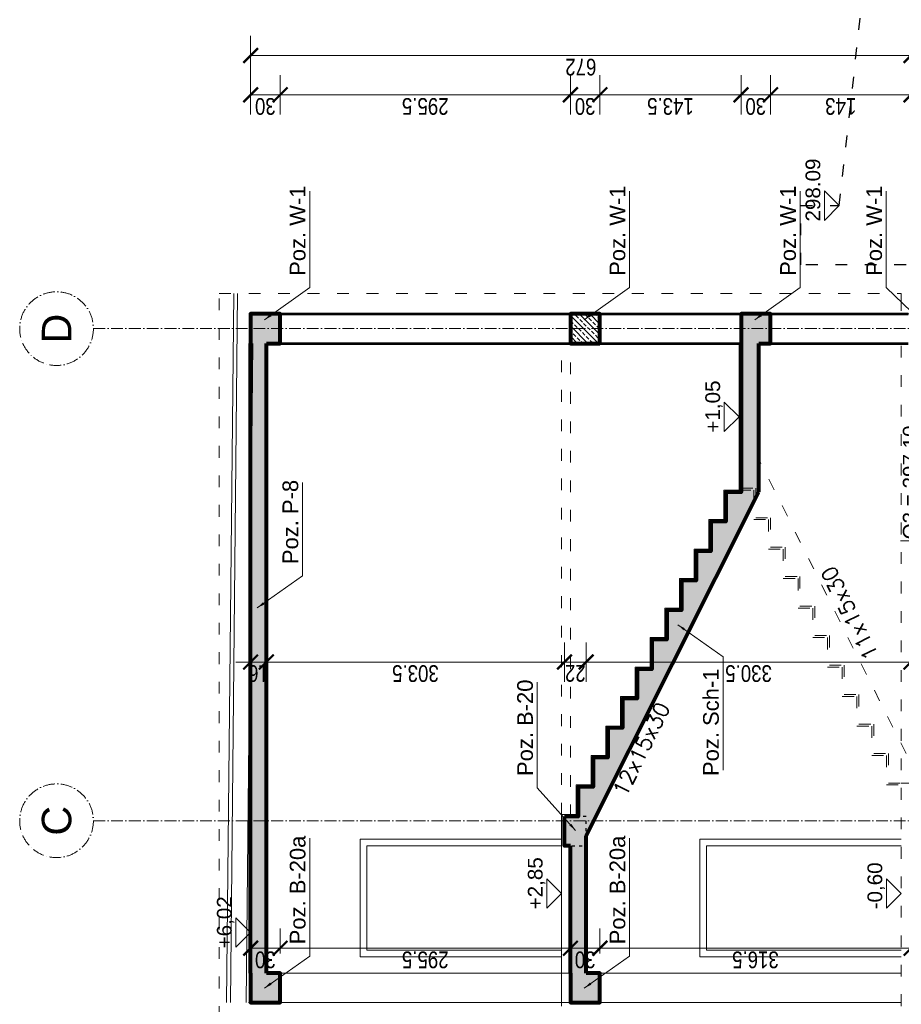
# Model space of a CAD drawing. Header units: inches. Extents: x 201967 to 338763, y -32705 to 30884.
# Tile 218 of 236: x 334231 to 335128, y 5934 to 6936. Entities that reach past the tile are written whole.
import ezdxf
from ezdxf.enums import TextEntityAlignment as Align

# ---------------------------------------------------------------- set-up
doc = ezdxf.new("R2010")
doc.units = ezdxf.units.IN
doc.header["$MEASUREMENT"] = 0
doc.linetypes.add('ACAD_ISO03W100', pattern=[30, 12, -18])
doc.linetypes.add('ACAD_ISO10W100', pattern=[18, 12, -3, 0, -3])
for name, color, linetype, lineweight in [('01 a KONSTRUKCJA żelbet', 94, 'Continuous', 80), ('01 a1 KONSTRUKCJA żelebet', 200, 'Continuous', 53), ('01 b KONSTRUKCJA belki', 92, 'ACAD_ISO03W100', 30), ('01h KONSTRUKCJA pozycje', 253, 'Continuous', 13), ('01h3 KONSTRUKCJA pozycje słupy', 252, 'Continuous', 13), ('11 OSIE ściany', 2, 'ACAD_ISO10W100', 5), ('1_OpisPomieszczen', 120, 'Continuous', 9), ('20 KRESKOWANIE ścian', 63, 'Continuous', 5), ('30 WIDOK 1 005', 5, 'Continuous', 5), ('34 WIDOK 5 030', 13, 'Continuous', 30), ('50 OPIS 1', 130, 'Continuous', 9), ('90 WYMIAR', 155, 'Continuous', 9), ('91 PRZEKROJE', 7, 'Continuous', 35)]:
    doc.layers.add(name, color=color, linetype=linetype, lineweight=lineweight)
doc.styles.add('100 arial', font='arial.ttf', dxfattribs={"width": 0.8, "height": 17})
doc.styles.add('50 technic ok', font='arial.ttf', dxfattribs={"width": 0.8, "height": 10})
doc.styles.add('arialcce', font='arial.ttf')
doc.styles.add('OPIS', font='arial.ttf')
doc.styles.add('RomanS', font='romans.shx')
doc.styles.add('WYMIAR-50 (15pkt) arial', font='arial.ttf', dxfattribs={"height": 15})
doc.styles.add('Wymiary', font='romans.shx', dxfattribs={"width": 0.7, "oblique": 10})
doc.dimstyles.new('100', dxfattribs={"dimscale": 10, "dimtxt": 17, "dimasz": 1.5, "dimexe": 2, "dimexo": 2, "dimgap": 0.3, "dimtad": 1, "dimdec": 1, "dimrnd": 0.5, "dimdsep": 46, "dimtxsty": '100 arial', "dimblk": 'ARCHTICK', "dimcen": 10, "dimclrd": 256, "dimclre": 256, "dimclrt": 256, "dimadec": 0, "dimazin": 0, "dimtfac": 1, "dimtdec": 1, "dimtix": 1, "dimtmove": 1, "dimatfit": 3, "dimfxl": 2, "dimfxlon": 1, "dimtolj": 1, "dimarcsym": 0})
doc.dimstyles.new('50 ok', dxfattribs={"dimscale": 5, "dimtxt": 10, "dimasz": 1.5, "dimexe": 1, "dimexo": 1, "dimgap": 0.2, "dimtad": 1, "dimdec": 1, "dimrnd": 1, "dimdsep": 46, "dimtxsty": '50 technic ok', "dimblk": 'ARCHTICK', "dimcen": 5, "dimadec": 1, "dimazin": 0, "dimtfac": 1, "dimtdec": 1, "dimtix": 1, "dimtmove": 2, "dimatfit": 3, "dimfxl": 1, "dimfxlon": 1, "dimtolj": 1, "dimarcsym": 0})
doc.dimstyles.new('DIM100txt12', dxfattribs={"dimtxt": 12, "dimasz": 1.05, "dimexe": 0, "dimexo": 8, "dimgap": 4, "dimtad": 1, "dimdec": 7, "dimrnd": 0.5, "dimdsep": 46, "dimtxsty": 'RomanS', "dimblk1": 'DIM', "dimblk2": 'DIM', "dimsah": 1, "dimcen": 0.09, "dimse1": 1, "dimse2": 1, "dimclrt": 256, "dimadec": 1, "dimazin": 0, "dimtfac": 1, "dimtdec": 7, "dimtix": 1, "dimtofl": 0, "dimtmove": 2, "dimatfit": 3, "dimfxl": 1, "dimtolj": 1, "dimtzin": 0, "dimarcsym": 0})
pattern_1 = [(45, (-3795.3814, -7571.668), (-5.303301, 5.303301), []), (45, (-3790.078, -7571.668), (-5.303301, 5.303301), [3.75, -1.875])]

# ---------------------------------------------------------------- blocks, each defined once
blk = doc.blocks.new('*U1124')
blk.add_lwpolyline([(-15, 15), (0, 0), (15, 15), (-15, 15)])
at = {"style": 'WYMIAR-50 (15pkt) arial', "flags": 8}
blk.add_attdef('DETAIL#', text='', height=15, dxfattribs=at).set_placement((-16.1, 14.8), align=Align.BOTTOM_LEFT)
blk = doc.blocks.new('*U1172')
at = {"ltscale": 0.5}
blk.add_hatch(color=256, dxfattribs=at).paths.add_polyline_path([(0, 15), (-15, 15), (0, 0)])
for p, q in [((0, 36.7), (0, 0)), ((-15, 15), (37.5, 15)), ((-15, 15), (0, 0))]:
    blk.add_line(p, q)
at = {"style": 'WYMIAR-50 (15pkt) arial', "flags": 8}
blk.add_attdef('DETAIL#', text='', height=15, dxfattribs=at).set_placement((-16.1, 14.8), align=Align.BOTTOM_LEFT)
blk = doc.blocks.new('_ARCHTICK')
at = {"color": 0, "linetype": 'ByBlock', "const_width": 0.15}
blk.add_lwpolyline([(-0.5, -0.5), (0.5, 0.5)], dxfattribs=at)
blk = doc.blocks.new('*D1176')
at = {"layer": '90 WYMIAR', "color": 0, "lineweight": -2, "ltscale": 3, "transparency": 16777216}
for p, q in [((-26.3, 0, 0), (-36.3, 0, 0)), ((-31.3, 0, 0), (-31.3, -120, 0)), ((-26.3, -120, 0), (-36.3, -120, 0))]:
    blk.add_line(p, q, dxfattribs=at)
at = {"layer": 'Defpoints', "color": 0, "ltscale": 3, "transparency": 16777216}
for p in [(0, 0), (-31.3, -120, 0), (0, -120)]:
    blk.add_point(p, dxfattribs=at)
at = {"layer": '90 WYMIAR', "color": 0, "lineweight": -2, "ltscale": 3, "transparency": 16777216, "xscale": 7.5, "yscale": 7.5, "zscale": 7.5}
for p, rotation in [((-31.3, 0, 0), 90), ((-31.3, -120, 0), 270)]:
    blk.add_blockref('_ARCHTICK', p, dxfattribs=dict(at, rotation=rotation))
at = {"layer": '90 WYMIAR', "color": 0, "ltscale": 3, "transparency": 16777216, "insert": (-25.1, -60, 0), "char_height": 10, "attachment_point": 5, "rotation": 270, "style": '50 technic ok'}
blk.add_mtext('\\A1;120', dxfattribs=at)
blk = doc.blocks.new('*D1177')
at = {"layer": '90 WYMIAR', "color": 0, "lineweight": -2, "ltscale": 3, "transparency": 16777216}
for p, q in [((-26.3, -120, 0), (-36.3, -120, 0)), ((-31.3, -120, 0), (-31.3, -550, 0)), ((-26.3, -550, 0), (-36.3, -550, 0))]:
    blk.add_line(p, q, dxfattribs=at)
at = {"layer": 'Defpoints', "color": 0, "ltscale": 3, "transparency": 16777216}
for p in [(0, -120), (-31.3, -550, 0), (0, -550, 0)]:
    blk.add_point(p, dxfattribs=at)
at = {"layer": '90 WYMIAR', "color": 0, "lineweight": -2, "ltscale": 3, "transparency": 16777216, "xscale": 7.5, "yscale": 7.5, "zscale": 7.5}
for p, rotation in [((-31.3, -120, 0), 90), ((-31.3, -550, 0), 270)]:
    blk.add_blockref('_ARCHTICK', p, dxfattribs=dict(at, rotation=rotation))
at = {"layer": '90 WYMIAR', "color": 0, "ltscale": 3, "transparency": 16777216, "insert": (-25.1, -335, 0), "char_height": 10, "attachment_point": 5, "rotation": 270, "style": '50 technic ok'}
blk.add_mtext('\\A1;430', dxfattribs=at)
blk = doc.blocks.new('DIM')
for p, q in [((0, -13), (0, 13)), ((8, 0), (-8, 0))]:
    blk.add_line(p, q)
at = {"const_width": 1.71}
blk.add_lwpolyline([(5.71, 5.71), (-5.71, -5.71)], dxfattribs=at)
blk = doc.blocks.new('*D2531')
at = {"layer": '90 WYMIAR', "lineweight": -2, "transparency": 16777216}
for p, q in [((718.7, -529), (758.7, -529)), ((738.7, -672), (738.7, -529)), ((718.7, -672), (758.7, -672))]:
    blk.add_line(p, q, dxfattribs=at)
at = {"layer": 'Defpoints', "color": 0, "transparency": 16777216}
for p in [(500.8, -529), (738.7, -529), (500.8, -672)]:
    blk.add_point(p, dxfattribs=at)
at = {"layer": '90 WYMIAR', "lineweight": -2, "transparency": 16777216, "xscale": 15, "yscale": 15, "zscale": 15}
for p, rotation in [((738.7, -529), 90), ((738.7, -672), 270)]:
    blk.add_blockref('_ARCHTICK', p, dxfattribs=dict(at, rotation=rotation))
at = {"layer": '90 WYMIAR', "transparency": 16777216, "insert": (727, -600.5), "char_height": 17, "attachment_point": 5, "rotation": 90, "style": '100 arial'}
blk.add_mtext('\\A1;143', dxfattribs=at)
blk = doc.blocks.new('*D2532')
at = {"layer": '90 WYMIAR', "lineweight": -2, "transparency": 16777216}
for p, q in [((718.7, -499), (758.7, -499)), ((738.7, -529), (738.7, -499)), ((718.7, -529), (758.7, -529))]:
    blk.add_line(p, q, dxfattribs=at)
at = {"layer": 'Defpoints', "color": 0, "transparency": 16777216}
for p in [(500.8, -499), (738.7, -499), (500.8, -529)]:
    blk.add_point(p, dxfattribs=at)
at = {"layer": '90 WYMIAR', "lineweight": -2, "transparency": 16777216, "xscale": 15, "yscale": 15, "zscale": 15}
for p, rotation in [((738.7, -499), 90), ((738.7, -529), 270)]:
    blk.add_blockref('_ARCHTICK', p, dxfattribs=dict(at, rotation=rotation))
at = {"layer": '90 WYMIAR', "transparency": 16777216, "insert": (727, -514), "char_height": 17, "attachment_point": 5, "rotation": 90, "style": '100 arial'}
blk.add_mtext('\\A1;30', dxfattribs=at)
blk = doc.blocks.new('*D2533')
at = {"layer": '90 WYMIAR', "lineweight": -2, "transparency": 16777216}
for p, q in [((718.7, -355.4), (758.7, -355.4)), ((738.7, -499), (738.7, -355.4)), ((718.7, -499), (758.7, -499))]:
    blk.add_line(p, q, dxfattribs=at)
at = {"layer": 'Defpoints', "color": 0, "transparency": 16777216}
for p in [(500.8, -355.4), (738.7, -355.4), (500.8, -499)]:
    blk.add_point(p, dxfattribs=at)
at = {"layer": '90 WYMIAR', "lineweight": -2, "transparency": 16777216, "xscale": 15, "yscale": 15, "zscale": 15}
for p, rotation in [((738.7, -355.4), 90), ((738.7, -499), 270)]:
    blk.add_blockref('_ARCHTICK', p, dxfattribs=dict(at, rotation=rotation))
at = {"layer": '90 WYMIAR', "transparency": 16777216, "insert": (727, -427.2), "char_height": 17, "attachment_point": 5, "rotation": 90, "style": '100 arial'}
blk.add_mtext('\\A1;143.5', dxfattribs=at)
blk = doc.blocks.new('*D2534')
at = {"layer": '90 WYMIAR', "lineweight": -2, "transparency": 16777216}
for p, q in [((718.7, -325.4), (758.7, -325.4)), ((738.7, -355.4), (738.7, -325.4)), ((718.7, -355.4), (758.7, -355.4))]:
    blk.add_line(p, q, dxfattribs=at)
at = {"layer": 'Defpoints', "color": 0, "transparency": 16777216}
for p in [(500.8, -325.4), (738.7, -325.4), (500.8, -355.4)]:
    blk.add_point(p, dxfattribs=at)
at = {"layer": '90 WYMIAR', "lineweight": -2, "transparency": 16777216, "xscale": 15, "yscale": 15, "zscale": 15}
for p, rotation in [((738.7, -325.4), 90), ((738.7, -355.4), 270)]:
    blk.add_blockref('_ARCHTICK', p, dxfattribs=dict(at, rotation=rotation))
at = {"layer": '90 WYMIAR', "transparency": 16777216, "insert": (727, -340.4), "char_height": 17, "attachment_point": 5, "rotation": 90, "style": '100 arial'}
blk.add_mtext('\\A1;30', dxfattribs=at)
blk = doc.blocks.new('*D2535')
at = {"layer": '90 WYMIAR', "lineweight": -2, "transparency": 16777216}
for p, q in [((718.7, -30), (758.7, -30)), ((738.7, -325.4), (738.7, -30)), ((718.7, -325.4), (758.7, -325.4))]:
    blk.add_line(p, q, dxfattribs=at)
at = {"layer": 'Defpoints', "color": 0, "transparency": 16777216}
for p in [(500.8, -30), (738.7, -30), (500.8, -325.4)]:
    blk.add_point(p, dxfattribs=at)
at = {"layer": '90 WYMIAR', "lineweight": -2, "transparency": 16777216, "xscale": 15, "yscale": 15, "zscale": 15}
for p, rotation in [((738.7, -30), 90), ((738.7, -325.4), 270)]:
    blk.add_blockref('_ARCHTICK', p, dxfattribs=dict(at, rotation=rotation))
at = {"layer": '90 WYMIAR', "transparency": 16777216, "insert": (727, -177.7), "char_height": 17, "attachment_point": 5, "rotation": 90, "style": '100 arial'}
blk.add_mtext('\\A1;295.5', dxfattribs=at)
blk = doc.blocks.new('*D2536')
at = {"layer": '90 WYMIAR', "lineweight": -2, "transparency": 16777216}
for p, q in [((718.7, 0), (758.7, 0)), ((738.7, -30), (738.7, 0)), ((718.7, -30), (758.7, -30))]:
    blk.add_line(p, q, dxfattribs=at)
at = {"layer": 'Defpoints', "color": 0, "transparency": 16777216}
for p in [(500.8, 0), (738.7, 0), (500.8, -30)]:
    blk.add_point(p, dxfattribs=at)
at = {"layer": '90 WYMIAR', "lineweight": -2, "transparency": 16777216, "xscale": 15, "yscale": 15, "zscale": 15}
for p, rotation in [((738.7, 0), 90), ((738.7, -30), 270)]:
    blk.add_blockref('_ARCHTICK', p, dxfattribs=dict(at, rotation=rotation))
at = {"layer": '90 WYMIAR', "transparency": 16777216, "insert": (727, -15), "char_height": 17, "attachment_point": 5, "rotation": 90, "style": '100 arial'}
blk.add_mtext('\\A1;30', dxfattribs=at)
blk = doc.blocks.new('*D2538')
at = {"layer": '90 WYMIAR', "lineweight": -2, "transparency": 16777216}
for p, q in [((758.7, 0), (798.7, 0)), ((778.7, -672), (778.7, 0)), ((758.7, -672), (798.7, -672))]:
    blk.add_line(p, q, dxfattribs=at)
at = {"layer": 'Defpoints', "color": 0, "transparency": 16777216}
for p in [(515.8, 0), (778.7, 0), (515.8, -672)]:
    blk.add_point(p, dxfattribs=at)
at = {"layer": '90 WYMIAR', "lineweight": -2, "transparency": 16777216, "xscale": 15, "yscale": 15, "zscale": 15}
for p, rotation in [((778.7, 0), 90), ((778.7, -672), 270)]:
    blk.add_blockref('_ARCHTICK', p, dxfattribs=dict(at, rotation=rotation))
at = {"layer": '90 WYMIAR', "transparency": 16777216, "insert": (767, -336), "char_height": 17, "attachment_point": 5, "rotation": 90, "style": '100 arial'}
blk.add_mtext('\\A1;672', dxfattribs=at)
blk = doc.blocks.new('*D2539')
at = {"layer": '90 WYMIAR', "lineweight": -2, "transparency": 16777216}
for p, q in [((161.5, -319.4), (161.5, -304.4)), ((141.5, -319.4), (181.5, -319.4)), ((161.5, -341.4), (161.5, -319.4)), ((141.5, -341.4), (181.5, -341.4)), ((161.5, -341.4), (161.5, -356.4))]:
    blk.add_line(p, q, dxfattribs=at)
at = {"layer": 'Defpoints', "color": 0, "transparency": 16777216}
for p in [(4.4, -319.4), (161.5, -319.4), (4.4, -341.4)]:
    blk.add_point(p, dxfattribs=at)
at = {"layer": '90 WYMIAR', "lineweight": -2, "transparency": 16777216, "xscale": 15, "yscale": 15, "zscale": 15}
for p, rotation in [((161.5, -319.4), 270), ((161.5, -341.4), 90)]:
    blk.add_blockref('_ARCHTICK', p, dxfattribs=dict(at, rotation=rotation))
at = {"layer": '90 WYMIAR', "transparency": 16777216, "insert": (150, -330.4), "char_height": 17, "attachment_point": 5, "rotation": 90, "style": '100 arial'}
blk.add_mtext('\\A1;22', dxfattribs=at)
blk = doc.blocks.new('*D2540')
at = {"layer": '90 WYMIAR', "lineweight": -2, "transparency": 16777216}
for p, q in [((-135, -30), (-109.7, -30)), ((-129.7, -325.4), (-129.7, -30)), ((-135, -325.4), (-109.7, -325.4))]:
    blk.add_line(p, q, dxfattribs=at)
at = {"layer": 'Defpoints', "color": 0, "transparency": 16777216}
for p in [(-155, -30), (-129.7, -30), (-155, -325.4)]:
    blk.add_point(p, dxfattribs=at)
at = {"layer": '90 WYMIAR', "lineweight": -2, "transparency": 16777216, "xscale": 15, "yscale": 15, "zscale": 15}
for p, rotation in [((-129.7, -30), 90), ((-129.7, -325.4), 270)]:
    blk.add_blockref('_ARCHTICK', p, dxfattribs=dict(at, rotation=rotation))
at = {"layer": '90 WYMIAR', "transparency": 16777216, "insert": (-141.4, -177.7), "char_height": 17, "attachment_point": 5, "rotation": 90, "style": '100 arial'}
blk.add_mtext('\\A1;295.5', dxfattribs=at)
blk = doc.blocks.new('*D2541')
at = {"layer": '90 WYMIAR', "lineweight": -2, "transparency": 16777216}
for p, q in [((-135, 0), (-109.7, 0)), ((-129.7, -30), (-129.7, 0)), ((-135, -30), (-109.7, -30))]:
    blk.add_line(p, q, dxfattribs=at)
at = {"layer": 'Defpoints', "color": 0, "transparency": 16777216}
for p in [(-155, 0), (-129.7, 0), (-155, -30)]:
    blk.add_point(p, dxfattribs=at)
at = {"layer": '90 WYMIAR', "lineweight": -2, "transparency": 16777216, "xscale": 15, "yscale": 15, "zscale": 15}
for p, rotation in [((-129.7, 0), 90), ((-129.7, -30), 270)]:
    blk.add_blockref('_ARCHTICK', p, dxfattribs=dict(at, rotation=rotation))
at = {"layer": '90 WYMIAR', "transparency": 16777216, "insert": (-141.4, -15), "char_height": 17, "attachment_point": 5, "rotation": 90, "style": '100 arial'}
blk.add_mtext('\\A1;30', dxfattribs=at)
blk = doc.blocks.new('*D2550')
at = {"layer": '90 WYMIAR', "lineweight": -2, "transparency": 16777216}
for p, q in [((141.5, -341.4), (181.5, -341.4)), ((161.5, -341.4), (161.5, -672)), ((141.5, -672), (181.5, -672))]:
    blk.add_line(p, q, dxfattribs=at)
at = {"layer": 'Defpoints', "color": 0, "transparency": 16777216}
for p in [(4.4, -341.4), (68.4, -672), (161.5, -672)]:
    blk.add_point(p, dxfattribs=at)
at = {"layer": '90 WYMIAR', "lineweight": -2, "transparency": 16777216, "xscale": 15, "yscale": 15, "zscale": 15}
for p, rotation in [((161.5, -341.4), 90), ((161.5, -672), 270)]:
    blk.add_blockref('_ARCHTICK', p, dxfattribs=dict(at, rotation=rotation))
at = {"layer": '90 WYMIAR', "transparency": 16777216, "insert": (149.9, -506.7), "char_height": 17, "attachment_point": 5, "rotation": 90, "style": '100 arial'}
blk.add_mtext('\\A1;330.5', dxfattribs=at)
blk = doc.blocks.new('*D2552')
at = {"layer": '90 WYMIAR', "lineweight": -2, "transparency": 16777216}
for p, q in [((141.5, -16), (181.5, -16)), ((161.5, -319.4), (161.5, -16)), ((141.5, -319.4), (181.5, -319.4))]:
    blk.add_line(p, q, dxfattribs=at)
at = {"layer": 'Defpoints', "color": 0, "transparency": 16777216}
for p in [(0, -16), (161.5, -16), (4.4, -319.4)]:
    blk.add_point(p, dxfattribs=at)
at = {"layer": '90 WYMIAR', "lineweight": -2, "transparency": 16777216, "xscale": 15, "yscale": 15, "zscale": 15}
for p, rotation in [((161.5, -16), 90), ((161.5, -319.4), 270)]:
    blk.add_blockref('_ARCHTICK', p, dxfattribs=dict(at, rotation=rotation))
at = {"layer": '90 WYMIAR', "transparency": 16777216, "insert": (149.9, -167.7), "char_height": 17, "attachment_point": 5, "rotation": 90, "style": '100 arial'}
blk.add_mtext('\\A1;303.5', dxfattribs=at)
blk = doc.blocks.new('*D2553')
at = {"layer": '90 WYMIAR', "lineweight": -2, "transparency": 16777216}
for p, q in [((161.5, 0), (161.5, 15)), ((141.5, 0), (181.5, 0)), ((161.5, -16), (161.5, 0)), ((141.5, -16), (181.5, -16)), ((161.5, -16), (161.5, -31))]:
    blk.add_line(p, q, dxfattribs=at)
at = {"layer": 'Defpoints', "color": 0, "transparency": 16777216}
for p in [(0, 0), (161.5, 0), (0, -16)]:
    blk.add_point(p, dxfattribs=at)
at = {"layer": '90 WYMIAR', "lineweight": -2, "transparency": 16777216, "xscale": 15, "yscale": 15, "zscale": 15}
for p, rotation in [((161.5, 0), 270), ((161.5, -16), 90)]:
    blk.add_blockref('_ARCHTICK', p, dxfattribs=dict(at, rotation=rotation))
at = {"layer": '90 WYMIAR', "transparency": 16777216, "insert": (149.9, -8), "char_height": 17, "attachment_point": 5, "rotation": 90, "style": '100 arial'}
blk.add_mtext('\\A1;16', dxfattribs=at)
blk = doc.blocks.new('*D2557')
at = {"layer": '90 WYMIAR', "lineweight": -2, "transparency": 16777216}
for p, q in [((-135, -355.4), (-109.7, -355.4)), ((-129.7, -672), (-129.7, -355.4)), ((-135, -672), (-109.7, -672))]:
    blk.add_line(p, q, dxfattribs=at)
at = {"layer": 'Defpoints', "color": 0, "transparency": 16777216}
for p in [(-155, -355.4), (-129.7, -355.4), (-155, -672)]:
    blk.add_point(p, dxfattribs=at)
at = {"layer": '90 WYMIAR', "lineweight": -2, "transparency": 16777216, "xscale": 15, "yscale": 15, "zscale": 15}
for p, rotation in [((-129.7, -355.4), 90), ((-129.7, -672), 270)]:
    blk.add_blockref('_ARCHTICK', p, dxfattribs=dict(at, rotation=rotation))
at = {"layer": '90 WYMIAR', "transparency": 16777216, "insert": (-141.4, -513.7), "char_height": 17, "attachment_point": 5, "rotation": 90, "style": '100 arial'}
blk.add_mtext('\\A1;316.5', dxfattribs=at)
blk = doc.blocks.new('*D2558')
at = {"layer": '90 WYMIAR', "lineweight": -2, "transparency": 16777216}
for p, q in [((-135, -325.4), (-109.7, -325.4)), ((-129.7, -355.4), (-129.7, -325.4)), ((-135, -355.4), (-109.7, -355.4))]:
    blk.add_line(p, q, dxfattribs=at)
at = {"layer": 'Defpoints', "color": 0, "transparency": 16777216}
for p in [(-155, -325.4), (-129.7, -325.4), (-155, -355.4)]:
    blk.add_point(p, dxfattribs=at)
at = {"layer": '90 WYMIAR', "lineweight": -2, "transparency": 16777216, "xscale": 15, "yscale": 15, "zscale": 15}
for p, rotation in [((-129.7, -325.4), 90), ((-129.7, -355.4), 270)]:
    blk.add_blockref('_ARCHTICK', p, dxfattribs=dict(at, rotation=rotation))
at = {"layer": '90 WYMIAR', "transparency": 16777216, "insert": (-141.4, -340.4), "char_height": 17, "attachment_point": 5, "rotation": 90, "style": '100 arial'}
blk.add_mtext('\\A1;30', dxfattribs=at)
blk = doc.blocks.new('O3 Jagielońska NS')
at = {"layer": '30 WIDOK 1 005', "linetype": 'ACAD_ISO03W100', "transparency": 33554687}
for p, q in [((100, 0), (0, 0)), ((100, -120), (0, -120)), ((100, -550), (0, -550))]:
    blk.add_line(p, q, dxfattribs=at)
at = {"layer": '34 WIDOK 5 030', "linetype": 'ACAD_ISO03W100', "transparency": 33554687}
blk.add_line((0, 0), (0, -550), dxfattribs=at)
at = {"layer": '50 OPIS 1', "transparency": 33554687}
ref = blk.add_blockref('*U1172', (0, 0), dxfattribs=at)
ref.add_attrib('DETAIL#', '   O3 = 297,10', dxfattribs={"layer": '0', "height": 15, "style": 'WYMIAR-50 (15pkt) arial'}).set_placement((-16.14, 14.82), align=Align.BOTTOM_LEFT)
at = {"layer": '01h KONSTRUKCJA pozycje', "transparency": 33554687, "char_height": 10, "attachment_point": 4, "style": 'OPIS'}
for s, insert in [('\\A1;I  nN', (33.43, -55, 0)), ('\\A1;II  KO+Żg\\Pszg I{\\H0.7x;\\S^ D;}=0,67', (33.43, -330, 0))]:
    blk.add_mtext(s, dxfattribs=dict(at, insert=insert))
at = {"layer": '90 WYMIAR', "ltscale": 3, "transparency": 33554687}
for base, p1, p2, picture, middle in [((-31.25, -120, 0), (0, 0), (0, -120), '*D1176', (-25.15, -60, 0)), ((-31.25, -550, 0), (0, -120), (0, -550, 0), '*D1177', (-25.14, -335, 0))]:
    dim = blk.add_linear_dim(base=base, p1=p1, p2=p2, angle=90, dimstyle='50 ok', dxfattribs=at)
    dim.commit()
    dim.dimension.update_dxf_attribs({"geometry": picture, "text_midpoint": middle})
blk = doc.blocks.new('1 przekrój B Jagielońska')
at = {"layer": '20 KRESKOWANIE ścian'}
h = blk.add_hatch(dxfattribs=at)
h.set_pattern_fill('ANSI33', color=256, scale=30, angle=-90)
h.set_pattern_definition(pattern_1)
h.paths.add_polyline_path([(515.79, 0), (485.79, 0), (-154.96, 0), (-184.96, 0), (-184.96, -30), (-154.96, -30), (-154.96, -16), (485.79, -16), (485.79, -30), (515.79, -30)])
h = blk.add_hatch(dxfattribs=at)
h.set_pattern_fill('ANSI33', color=256, scale=30, angle=-90)
h.set_pattern_definition(pattern_1)
h.paths.add_polyline_path([(154.4, -393.4), (124.4, -393.4), (124.4, -378.4), (94.4, -378.4), (94.4, -363.4), (64.4, -363.4), (64.4, -348.4), (34.4, -348.4), (34.4, -333.4), (4.4, -333.4), (4.4, -319.4), (-25.6, -319.4), (-25.6, -325.4), (-154.96, -325.4), (-184.96, -325.4), (-184.96, -355.4), (-154.96, -355.4), (-154.96, -341.4), (-15.33, -341.4), (334.6, -517), (485.79, -517), (485.79, -529), (515.79, -529), (515.79, -499), (485.79, -499), (334.4, -499), (334.4, -483.4), (304.4, -483.4), (304.4, -468.4), (274.4, -468.4), (274.4, -453.4), (244.4, -453.4), (244.4, -438.4), (214.4, -438.4), (214.4, -423.4), (184.4, -423.4), (184.4, -408.4), (154.4, -408.4)])
h = blk.add_hatch(dxfattribs=at)
h.set_pattern_fill('ANSI33', color=256, scale=30, angle=-90)
h.set_pattern_definition(pattern_1)
h.paths.add_polyline_path([(515.79, -325.4), (485.79, -325.4), (485.79, -355.4), (515.79, -355.4)])
at = {"layer": '01 a KONSTRUKCJA żelbet'}
for p, q in [((-154.96, 0), (485.79, 0)), ((-154.96, -16), (485.79, -16)), ((-154.96, -325.4), (-25.6, -325.4)), ((-154.96, -341.4), (-15.33, -341.4)), ((-15.33, -341.4), (334.6, -517)), ((334.6, -517), (485.79, -517))]:
    blk.add_line(p, q, dxfattribs=at)
for points in [[(485.79, -16), (485.79, -30), (515.79, -30), (515.79, 0), (485.79, 0)], [(-154.96, 0), (-184.96, 0), (-184.96, -30), (-154.96, -30), (-154.96, -16)], [(-25.6, -325.4), (-25.6, -319.4), (4.4, -319.4)], [(485.79, -499), (334.4, -499), (334.4, -483.4), (304.4, -483.4), (304.4, -468.4), (274.4, -468.4), (274.4, -453.4), (244.4, -453.4), (244.4, -438.4), (214.4, -438.4), (214.4, -423.4), (184.4, -423.4), (184.4, -408.4), (154.4, -408.4), (154.4, -393.4), (124.4, -393.4), (124.4, -378.4), (94.4, -378.4), (94.4, -363.4), (64.4, -363.4), (64.4, -348.4), (34.4, -348.4), (34.4, -333.4), (4.4, -333.4), (4.4, -319.4)], [(-154.96, -325.4), (-184.96, -325.4), (-184.96, -355.4), (-154.96, -355.4), (-154.96, -341.4)], [(485.79, -517), (485.79, -529), (515.79, -529), (515.79, -499), (485.79, -499)]]:
    blk.add_lwpolyline(points, dxfattribs=at)
blk.add_lwpolyline([(485.79, -355.4), (515.79, -355.4), (515.79, -325.4), (485.79, -325.4)], close=True, dxfattribs=at)
at = {"layer": '01 a1 KONSTRUKCJA żelebet'}
for p, q in [((485.79, -30), (485.79, -499)), ((515.79, -30), (515.79, -669)), ((485.79, -529), (485.79, -669))]:
    blk.add_line(p, q, dxfattribs=at)
at = {"layer": '01 b KONSTRUKCJA belki', "ltscale": 0.25}
blk.add_lwpolyline([(-25.6, -319.4), (-25.6, -341.4), (4.4, -341.4), (4.4, -319.4)], close=True, dxfattribs=at)
at = {"layer": '11 OSIE ściany'}
for p, q in [((0, 160), (0, -1155)), ((500.79, 160), (500.79, -1155))]:
    blk.add_line(p, q, dxfattribs=at)
for centre in [(0, 197.5), (500.79, 197.5)]:
    blk.add_circle(centre, 37.5, dxfattribs=at)
at = {"layer": '1_OpisPomieszczen', "color": 252}
for p, q in [((-138.6, -111.4), (-18.6, -111.4)), ((-138.6, -111.4), (-138.6, -316.4)), ((-131.6, -118.4), (-131.6, -316.4)), ((-131.6, -118.4), (-25.6, -118.4)), ((-25.6, -118.4), (-25.6, -316.4)), ((-18.6, -111.4), (-18.6, -316.4)), ((-138.6, -457), (-18.6, -457)), ((-138.6, -457), (-138.6, -662)), ((-18.6, -457), (-18.6, -662)), ((-131.6, -464), (-131.6, -662)), ((-131.6, -464), (-25.6, -464)), ((-25.6, -464), (-25.6, -662))]:
    blk.add_line(p, q, dxfattribs=at)
at = {"layer": '30 WIDOK 1 005', "linetype": 'ACAD_ISO03W100'}
for p, q in [((-230.6, 32), (536.4, 32)), ((536.4, 32), (536.4, -662)), ((6.4, -316.4), (485.79, -316.4)), ((4.4, -325.4), (485.79, -325.4)), ((68.4, -666.89), (368.18, -517)), ((-188.6, -662), (485.79, -662)), ((38.4, -662), (38.4, -672)), ((536.4, -662), (515.79, -662))]:
    blk.add_line(p, q, dxfattribs=at)
at = {"layer": '30 WIDOK 1 005'}
for p, q in [((536.4, 17.22), (-184.96, 24.44)), ((536.4, 13.22), (-184.96, 20.44)), ((485.79, -2.27), (-184.96, 4.44)), ((-184.96, 2.1), (-184.96, -662)), ((-154.96, -27.9), (-154.96, -325.4)), ((-154.96, -355.4), (-154.96, -662))]:
    blk.add_line(p, q, dxfattribs=at)
blk.add_lwpolyline([(485.79, -497), (336.4, -497), (336.4, -481.4), (306.4, -481.4), (306.4, -466.4), (276.4, -466.4), (276.4, -451.4), (246.4, -451.4), (246.4, -436.4), (216.4, -436.4), (216.4, -421.4), (186.4, -421.4), (186.4, -406.4), (156.4, -406.4), (156.4, -391.4), (126.4, -391.4), (126.4, -376.4), (96.4, -376.4), (96.4, -361.4), (66.4, -361.4), (66.4, -346.4), (36.4, -346.4), (36.4, -331.4), (6.4, -331.4), (6.4, -316.4), (-188.6, -316.4)], dxfattribs=at)
at = {"layer": '30 WIDOK 1 005', "linetype": 'ACAD_ISO03W100'}
for points in [[(336.4, -497), (336.4, -512), (306.4, -512), (306.4, -527), (276.4, -527), (276.4, -542), (246.4, -542), (246.4, -557), (216.4, -557), (216.4, -572), (186.4, -572), (186.4, -587), (156.4, -587), (156.4, -602), (126.4, -602), (126.4, -617), (96.4, -617), (96.4, -632), (66.4, -632), (66.4, -647), (36.4, -647), (36.4, -662)], [(338.4, -499), (338.4, -514), (308.4, -514), (308.4, -529), (278.4, -529), (278.4, -544), (248.4, -544), (248.4, -559), (218.4, -559), (218.4, -574), (188.4, -574), (188.4, -589), (158.4, -589), (158.4, -604), (128.4, -604), (128.4, -619), (98.4, -619), (98.4, -634), (68.4, -634), (68.4, -649), (38.4, -649), (38.4, -662)]]:
    blk.add_lwpolyline(points, dxfattribs=at)
blk.add_lwpolyline([(515.79, -782), (530.79, -782), (530.79, -662), (515.79, -662)], close=True, dxfattribs=at)
at = {"layer": '34 WIDOK 5 030', "linetype": 'ACAD_ISO03W100'}
blk.add_lwpolyline([(-195, -714), (-55.82, -714), (565.86, -697), (565.86, -559.71), (625.9, -559.71), (625.9, -599), (1413.7, -687)], dxfattribs=at)
at = {"layer": '50 OPIS 1'}
ref = blk.add_blockref('*U1124', (-113.72, 0), dxfattribs=at)
ref.add_attrib('DETAIL#', '+6,02', dxfattribs={"layer": '0', "height": 15, "style": 'WYMIAR-50 (15pkt) arial'}).set_placement((-129.85, 14.82), align=Align.BOTTOM_LEFT)
ref = blk.add_blockref('*U1124', (-74.01, -316.4), dxfattribs=at)
ref.add_attrib('DETAIL#', '+2,85', dxfattribs={"layer": '0', "height": 15, "style": 'WYMIAR-50 (15pkt) arial'}).set_placement((-90.15, -301.58), align=Align.BOTTOM_LEFT)
ref = blk.add_blockref('*U1124', (411.09, -497), dxfattribs=at)
ref.add_attrib('DETAIL#', '+1,05', dxfattribs={"layer": '0', "height": 15, "style": 'WYMIAR-50 (15pkt) arial'}).set_placement((394.96, -482.18), align=Align.BOTTOM_LEFT)
ref = blk.add_blockref('*U1124', (625.9, -599), dxfattribs=at)
ref.add_attrib('DETAIL#', '298.09', dxfattribs={"layer": '0', "height": 15, "style": 'WYMIAR-50 (15pkt) arial'}).set_placement((609.76, -584.18), align=Align.BOTTOM_LEFT)
ref = blk.add_blockref('*U1124', (-74.01, -662), dxfattribs=at)
ref.add_attrib('DETAIL#', '-0,60', dxfattribs={"layer": '0', "height": 15, "style": 'WYMIAR-50 (15pkt) arial'}).set_placement((-90.15, -647.18), align=Align.BOTTOM_LEFT)
at = {"layer": '91 PRZEKROJE'}
blk.add_blockref('O3 Jagielońska NS', (285, -698, 0), dxfattribs=at)
at = {"layer": '01h3 KONSTRUKCJA pozycje słupy', "char_height": 16, "style": 'OPIS'}
for s, insert, attachment_point in [('Poz. B-20a', (-125.72, -47.93), 4), ('Poz. P-8', (261.17, -40.51), 4), ('Poz. W-1', (554.47, -47.93), 4), ('Poz. B-20', (45.54, -279.34), 4), ('Poz. B-20a', (-125.72, -373.33), 4), ('Poz. W-1', (554.47, -373.33), 4), ('Poz. Sch-1', (154.84, -468.5), 6), ('Poz. W-1', (554.47, -546.93), 4), ('Poz. W-1', (554.47, -634.53), 4)]:
    blk.add_mtext(s, dxfattribs=dict(at, insert=insert, attachment_point=attachment_point))
at = {"layer": '11 OSIE ściany', "style": 'arialcce'}
for s, p in [('C', (0, 197.5)), ('D', (500.79, 197.5))]:
    blk.add_text(s, height=30, dxfattribs=at).set_placement(p, align=Align.MIDDLE_CENTER)
at = {"layer": '1_OpisPomieszczen', "ltscale": 0.5, "style": 'Wymiary'}
for s, rotation, p in [('12x15x30', 333.67805, (23.25, -381.76)), ('11x15x30', 26.32195, (168.49, -639.31))]:
    blk.add_text(s, height=15.6, rotation=rotation, dxfattribs=at).set_placement(p)
at = {"layer": '90 WYMIAR'}
for base, p1, p2, picture, middle in [((161.55, 0), (0, -16), (0, 0), '*D2553', (149.87, -8)), ((-129.73, 0), (-154.96, -30), (-154.96, 0), '*D2541', (-141.41, -15)), ((738.69, 0), (500.79, -30), (500.79, 0), '*D2536', (727, -15)), ((778.69, 0), (515.79, -672), (515.79, 0), '*D2538', (767.01, -336)), ((161.55, -16), (4.4, -319.4), (0, -16), '*D2552', (149.86, -167.7)), ((-129.73, -30), (-154.96, -325.4), (-154.96, -30), '*D2540', (-141.41, -177.7)), ((738.69, -30), (500.79, -325.4), (500.79, -30), '*D2535', (727.01, -177.7)), ((161.55, -319.4), (4.4, -341.4), (4.4, -319.4), '*D2539', (150.01, -330.4)), ((-129.73, -325.4), (-154.96, -355.4), (-154.96, -325.4), '*D2558', (-141.41, -340.4)), ((738.69, -325.4), (500.79, -355.4), (500.79, -325.4), '*D2534', (727, -340.4)), ((161.55, -672), (4.4, -341.4), (68.4, -672), '*D2550', (149.86, -506.7)), ((-129.73, -355.4), (-154.96, -672), (-154.96, -355.4), '*D2557', (-141.41, -513.7)), ((738.69, -355.4), (500.79, -499), (500.79, -355.4), '*D2533', (727, -427.2)), ((738.69, -499), (500.79, -529), (500.79, -499), '*D2532', (727, -514)), ((738.69, -529), (500.79, -672), (500.79, -529), '*D2531', (727, -600.5))]:
    dim = blk.add_linear_dim(base=base, p1=p1, p2=p2, angle=90, dimstyle='100', dxfattribs=at)
    dim.commit()
    dim.dimension.update_dxf_attribs({"geometry": picture, "text_midpoint": middle})
at = {"layer": '01h3 KONSTRUKCJA pozycje słupy', "annotation_type": 0, "has_hookline": 1}
for points, hookline_direction, text_width in [([(216.53, -6.61), (249.17, -52.68), (257.17, -52.68)], 0, 83.01), ([(-170.36, -14.03), (-137.72, -60.1), (-129.72, -60.1)], 0, 107.91), ([(509.83, -14.03), (542.47, -60.1), (550.47, -60.1)], 0, 86.08), ([(-9.92, -330.73), (33.54, -291.51), (41.54, -291.51)], 0, 95.36), ([(-170.36, -339.43), (-137.72, -385.5), (-129.72, -385.5)], 0, 107.91), ([(509.83, -339.43), (542.47, -385.5), (550.47, -385.5)], 0, 86.08), ([(199.48, -434.6), (166.84, -480.78), (158.84, -480.78)], 1, 103.5), ([(509.83, -513.03), (542.47, -559.1), (550.47, -559.1)], 0, 86.08), ([(509.83, -680.99), (542.47, -646.7), (550.47, -646.7)], 0, 86.08)]:
    blk.add_leader(points, dimstyle='DIM100txt12', override={"dimasz": 8, "dimgap": 4, "dimtad": 1}, dxfattribs=dict(at, hookline_direction=hookline_direction, text_width=text_width))

msp = doc.modelspace()

# ---------------------------------------------------------------- block references
at = {"layer": '30 WIDOK 1 005', "rotation": 90}
msp.add_blockref('1 przekrój B Jagielońska', (334466.36, 6120.87), dxfattribs=at)

doc.saveas('drawing.dxf')
